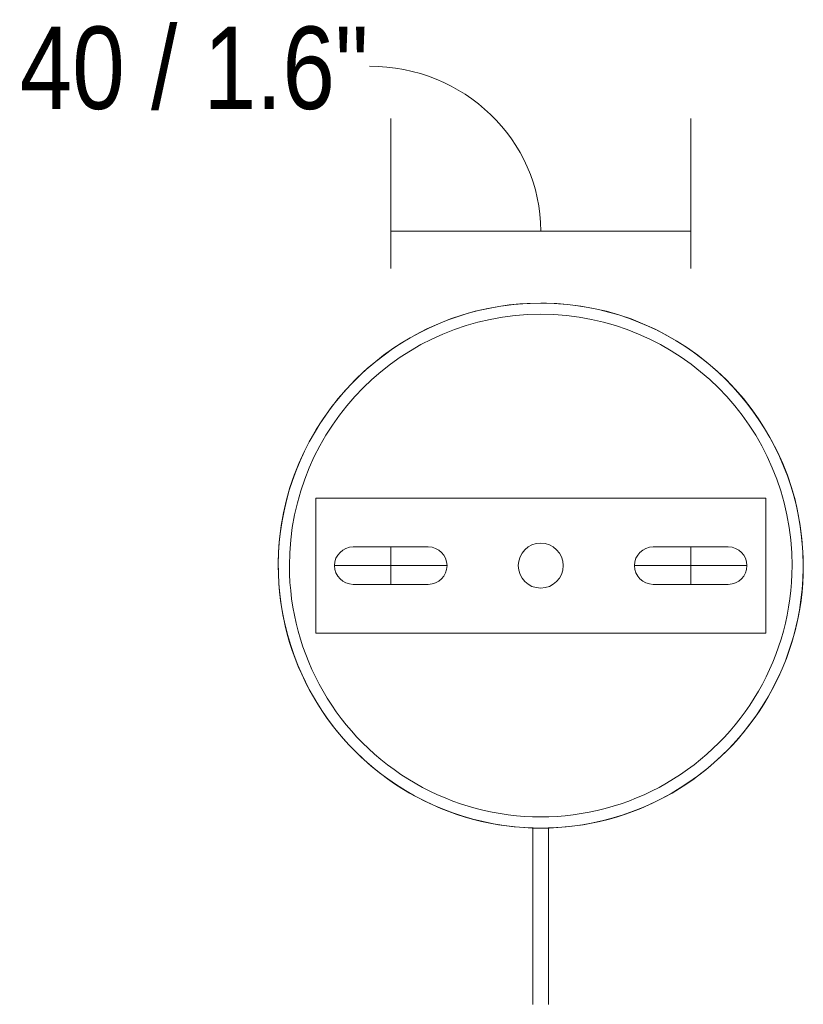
# Model space of a CAD drawing. Header units: millimetres. Extents: x 6084 to 8714, y 1265 to 6668.
# Tile 3 of 3: x 8610 to 8714, y 6536 to 6668. Entities that reach past the tile are written whole.
import ezdxf

# ---------------------------------------------------------------- set-up
doc = ezdxf.new("R2010")
doc.units = ezdxf.units.MM
doc.linetypes.add('Dash', pattern=[6, 3, -3])
doc.layers.add('A-ANNO-DIMS', color=7, linetype='Dash', lineweight=9, true_color=0xd2d2d2)
doc.layers.add('A-ANNO-DIMS-5', color=7, linetype='Continuous', lineweight=9)
doc.layers.add('E-LITE-EQPM', color=7, linetype='Continuous', lineweight=20)
doc.styles.add('Arial Narrow_1', font='ARIALN.TTF', dxfattribs={"height": 11})
doc.dimstyles.new('FARO_-_2_2mm_Arial_Narrow_mm_Inch_Right_2', dxfattribs={"dimscale": 304.8, "dimtxt": 11.257741, "dimasz": 0, "dimexe": 0.049213, "dimexo": 0.0625, "dimgap": 0.008202, "dimtad": 1, "dimdec": 0, "dimzin": 0, "dimdsep": 46, "dimtxsty": 'Arial Narrow_1', "dimblk1": 'NONE', "dimblk2": 'NONE', "dimsah": 1, "dimcen": 0.09, "dimadec": 0, "dimazin": 0, "dimtfac": 1, "dimtdec": 4, "dimtix": 1, "dimtmove": 1, "dimatfit": 3, "dimfxl": 0.016404, "dimfxlon": 1, "dimtvp": 1, "dimtolj": 1, "dimtzin": 0, "dimarcsym": 2})

# ---------------------------------------------------------------- blocks, each defined once
blk = doc.blocks.new('68590-70 - 68590-70 COSTAS Black_rattan pendant lamp ø1000-465176-Planta_PDF Fixing Holes')
at = {"layer": 'E-LITE-EQPM', "color": 253, "true_color": 0xaaaaaa}
for p, q in [((-9, 30), (-9, 0)), ((9, 30), (-9, 30)), ((9, 0), (9, 30)), ((-2.5, 25), (-2.5, 15)), ((2.5, 20), (2.5, 25)), ((2.5, 15), (2.5, 20)), ((-58.5, 1.05), (-34.94, 1.05)), ((-34.94, -1.05), (-58.5, -1.05)), ((-9, 0), (-9, -30)), ((9, -30), (9, 0)), ((-2.5, -15), (-2.5, -25)), ((2.5, -20), (2.5, -15)), ((2.5, -25), (2.5, -20)), ((-9, -30), (9, -30))]:
    blk.add_line(p, q, dxfattribs=at)
at = {"layer": 'E-LITE-EQPM', "color": 253, "true_color": 0xaaaaaa, "flags": 128}
for points in [[(-34.98, 1.05), (-34.97, 1.4), (-34.89, 2.8), (-34.75, 4.19), (-34.55, 5.58), (-34.3, 6.95), (-34, 8.32), (-33.64, 9.67), (-33.22, 11.01), (-32.76, 12.33), (-32.24, 13.63), (-31.67, 14.91), (-31.04, 16.16), (-30.37, 17.39), (-29.65, 18.59), (-28.89, 19.76), (-28.07, 20.9), (-27.22, 22.01), (-26.31, 23.08), (-25.37, 24.11), (-24.38, 25.11), (-23.36, 26.06), (-22.3, 26.98), (-21.2, 27.85), (-20.07, 28.67), (-18.91, 29.45), (-17.72, 30.18), (-16.5, 30.87), (-15.25, 31.5), (-13.98, 32.09), (-12.68, 32.62), (-11.37, 33.1), (-10.04, 33.53), (-8.69, 33.91), (-7.32, 34.23), (-5.95, 34.49), (-4.56, 34.7), (-3.17, 34.86), (-1.78, 34.95), (-0.38, 35), (1.02, 34.99), (2.42, 34.92), (3.81, 34.79), (5.2, 34.61), (6.58, 34.38), (7.95, 34.08), (9.31, 33.74), (10.65, 33.34), (11.98, 32.89), (13.28, 32.38), (14.57, 31.83), (15.83, 31.22), (17.06, 30.56), (18.27, 29.85), (19.45, 29.1), (20.6, 28.3), (21.71, 27.45), (22.79, 26.56), (23.84, 25.63), (24.84, 24.65), (25.81, 23.64), (26.73, 22.59), (27.62, 21.5), (28.45, 20.38), (29.25, 19.23), (29.99, 18.04), (30.69, 16.83), (31.34, 15.59), (31.94, 14.32), (32.48, 13.03), (32.98, 11.72), (33.42, 10.4), (33.81, 9.05), (34.14, 7.69), (34.42, 6.32), (34.65, 4.94), (34.82, 3.55), (34.93, 2.15), (34.99, 0.76), (35, 0)], [(35, 0), (34.97, -1.4), (34.89, -2.8), (34.75, -4.19), (34.55, -5.58), (34.3, -6.95), (34, -8.32), (33.64, -9.67), (33.22, -11.01), (32.76, -12.33), (32.24, -13.63), (31.67, -14.91), (31.04, -16.16), (30.37, -17.39), (29.65, -18.59), (28.89, -19.76), (28.07, -20.9), (27.22, -22.01), (26.31, -23.08), (25.37, -24.11), (24.38, -25.11), (23.36, -26.06), (22.3, -26.98), (21.2, -27.85), (20.07, -28.67), (18.91, -29.45), (17.72, -30.18), (16.5, -30.87), (15.25, -31.5), (13.98, -32.09), (12.68, -32.62), (11.37, -33.1), (10.04, -33.53), (8.69, -33.91), (7.32, -34.23), (5.95, -34.49), (4.56, -34.7), (3.17, -34.86), (1.78, -34.95), (0.38, -35), (-1.02, -34.99), (-2.42, -34.92), (-3.81, -34.79), (-5.2, -34.61), (-6.58, -34.38), (-7.95, -34.08), (-9.31, -33.74), (-10.65, -33.34), (-11.98, -32.89), (-13.28, -32.38), (-14.57, -31.83), (-15.83, -31.22), (-17.06, -30.56), (-18.27, -29.85), (-19.45, -29.1), (-20.6, -28.3), (-21.71, -27.45), (-22.79, -26.56), (-23.84, -25.63), (-24.84, -24.65), (-25.81, -23.64), (-26.73, -22.59), (-27.62, -21.5), (-28.45, -20.38), (-29.25, -19.23), (-29.99, -18.04), (-30.69, -16.83), (-31.34, -15.59), (-31.94, -14.32), (-32.48, -13.03), (-32.98, -11.72), (-33.42, -10.4), (-33.81, -9.05), (-34.14, -7.69), (-34.42, -6.32), (-34.65, -4.94), (-34.82, -3.55), (-34.93, -2.15), (-34.98, -1.05)]]:
    blk.add_lwpolyline(points, dxfattribs=at)
at = {"layer": 'E-LITE-EQPM', "color": 253, "true_color": 0xaaaaaa}
for centre, radius, start, end in [((0, 0), 35.01, 90, 270), ((0, 0), 35.01, 270, 90), ((0, 0), 33.51, 90, 270), ((0, 0), 33.51, 270, 90), ((0, 25), 2.5, 360, 180), ((0, 15), 2.5, 180, 360), ((0, 0), 3, 0, 180), ((0, 0), 3, 180, 360), ((0, -15), 2.5, 360, 180), ((0, -25), 2.5, 180, 0)]:
    blk.add_arc(centre, radius, start, end, dxfattribs=at)
blk = doc.blocks.new('DIMBLOCK8-Planta_PDF Fixing Holes')
at = {"layer": 'A-ANNO-DIMS-5', "color": 251, "true_color": 0x5b5b5b, "transparency": 16777216}
for p, q in [((8659.01, 6634.56), (8659.01, 6654.56)), ((8699.01, 6634.56), (8699.01, 6654.56)), ((8659.01, 6639.56), (8699.01, 6639.56)), ((8659.01, 6639.56), (8659.01, 6634.56)), ((8699.01, 6639.56), (8699.01, 6634.56))]:
    blk.add_line(p, q, dxfattribs=at)
blk.add_ellipse((8656.17, 6639.56), major_axis=(22.84, 0), ratio=0.962491, start_param=0, end_param=1.570796, dxfattribs=at)
at = {"layer": 'A-ANNO-DIMS-5', "color": 0, "transparency": 16777216, "insert": (8609.53, 6666.83), "char_height": 11, "width": 55.9671, "attachment_point": 1, "line_spacing_factor": 0.974696, "style": 'Arial Narrow_1'}
blk.add_mtext('40 / 1.6"', dxfattribs=at)
blk = doc.blocks.new('_None')

msp = doc.modelspace()

# ---------------------------------------------------------------- linework, layer by layer
at = {"layer": 'E-LITE-EQPM'}
for p, q in [((8709.01, 6603.95), (8649.01, 6603.95)), ((8649.01, 6603.95), (8649.01, 6585.95)), ((8709.01, 6585.95), (8709.01, 6603.95)), ((8659.01, 6597.45), (8654.01, 6597.45)), ((8664.01, 6597.45), (8659.01, 6597.45)), ((8659.01, 6597.45), (8659.01, 6592.45)), ((8699.01, 6597.45), (8694.01, 6597.45)), ((8704.01, 6597.45), (8699.01, 6597.45)), ((8699.01, 6597.45), (8699.01, 6592.45)), ((8651.51, 6594.95), (8666.51, 6594.95)), ((8691.51, 6594.95), (8706.51, 6594.95)), ((8654.01, 6592.45), (8664.01, 6592.45)), ((8694.01, 6592.45), (8704.01, 6592.45)), ((8649.01, 6585.95), (8709.01, 6585.95))]:
    msp.add_line(p, q, dxfattribs=at)
for centre, start, end in [((8654.01, 6594.95), 90, 270), ((8664.01, 6594.95), 270, 90), ((8694.01, 6594.95), 90, 270), ((8704.01, 6594.95), 270, 90)]:
    msp.add_arc(centre, 2.5, start, end, dxfattribs=at)

# ---------------------------------------------------------------- block references
at = {"layer": 'E-LITE-EQPM', "color": 253, "true_color": 0xaaaaaa, "extrusion": (0, 0, -1), "rotation": 90.0000000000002}
msp.add_blockref('68590-70 - 68590-70 COSTAS Black_rattan pendant lamp ø1000-465176-Planta_PDF Fixing Holes', (-8679.01, 6594.95), dxfattribs=at)

# ---------------------------------------------------------------- dimensions: what is measured, and where the dimension line sits
at = {"layer": 'A-ANNO-DIMS', "color": 251, "linetype": 'Continuous', "true_color": 0x5b5b5b}
dim = msp.add_linear_dim(base=(8699.01, 6639.56), p1=(8659.01, 6634.56), p2=(8699.01, 6634.56), dimstyle='FARO_-_2_2mm_Arial_Narrow_mm_Inch_Right_2', override={"dimpost": '<>', "dimfxl": 40}, dxfattribs=at)
dim.commit()
dim.dimension.update_dxf_attribs({"geometry": 'DIMBLOCK8-Planta_PDF Fixing Holes', "text_midpoint": (8637.52, 6659.49), "dimtype": 160})

doc.saveas('drawing.dxf')
